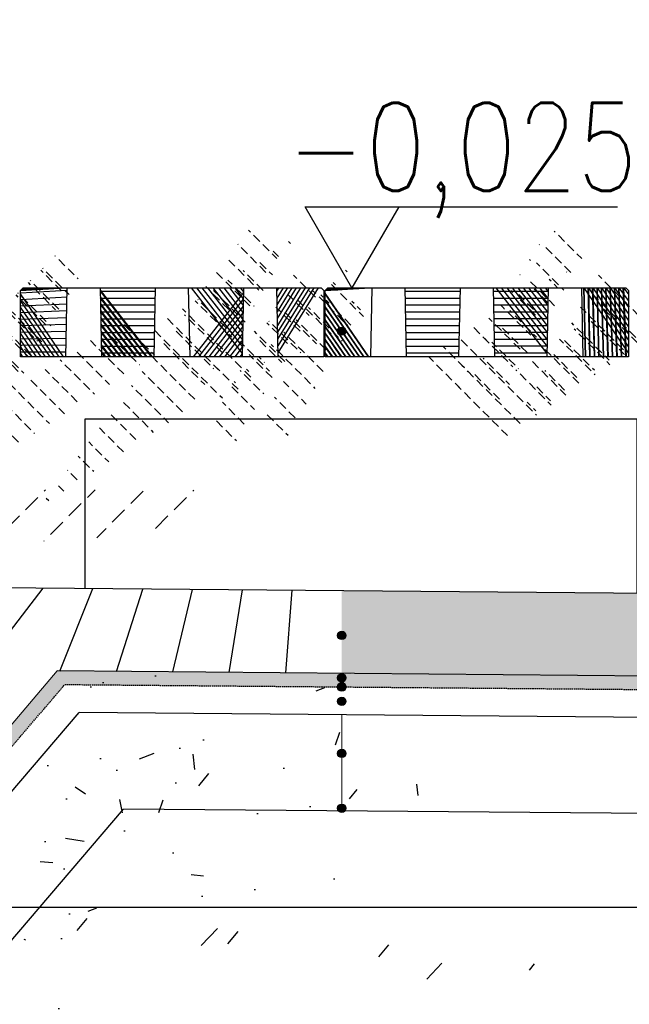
# Model space of a CAD drawing. Header units: centimetres. Extents: x 657501712 to 657529232, y 555122765 to 555182979.
# Tile 4 of 78: x 657502863 to 657503084, y 555123534 to 555123891. Entities that reach past the tile are written whole.
import ezdxf

# ---------------------------------------------------------------- set-up
doc = ezdxf.new("R2010")
doc.units = ezdxf.units.CM
doc.header["$LTSCALE"] = 0.1
doc.linetypes.add('ZKZOK_PW_06_00_300$0$DASHED', pattern=[0.75, 0.5, -0.25])
for name, color, linetype in [('xrefs', 7, 'Continuous'), ('ZKZOK_PW_06_00_300$0$A_GB_101T', 1, 'Continuous'), ('ZKZOK_PW_06_00_300$0$S_GB_102T', 2, 'Continuous'), ('ZKZOK_PW_06_00_300$0$S_GB_200L', 3, 'Continuous'), ('ZKZOK_PW_06_00_300$0$S_GB_300D', 1, 'Continuous'), ('ZKZOK_PW_06_00_300$0$S_GB_301D', 1, 'Continuous'), ('ZKZOK_PW_06_00_300$0$S_GB_303L', 3, 'Continuous'), ('ZKZOK_PW_06_00_300$0$S_GB_309H', 9, 'Continuous'), ('ZKZOK_PW_06_00_300$0$S_GB_309L', 9, 'Continuous'), ('ZKZOK_PW_06_00_300$0$S_GB_314L', 4, 'Continuous'), ('ZKZOK_PW_06_00_300$0$S_GB_402L', 2, 'Continuous'), ('ZKZOK_PW_06_00_300$0$S_GB_409L', 9, 'Continuous')]:
    doc.layers.add(name, color=color, linetype=linetype)
doc.styles.add('ZKZOK_PW_06_00_300$0$ROMANS', font='romans.shx', dxfattribs={"width": 0.8})
pattern_1 = [(135, (-539543.0126714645, -65452.06100205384), (-44.90128060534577, -44.90128060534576), []), (135, (-539543.0126714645, -65407.15970205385), (-44.90128060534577, -44.90128060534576), [31.75, -15.875])]
pattern_2 = [(135, (-587123.0382061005, -65723.45135498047), (-44.9012806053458, -44.90128060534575), []), (135, (-587123.0382061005, -65678.55005550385), (-44.9012806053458, -44.90128060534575), [31.75, -15.875])]
pattern_3 = [(135, (-588228.0382051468, -65723.45135498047), (-44.9012806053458, -44.90128060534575), []), (135, (-588228.0382061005, -65678.55005550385), (-44.9012806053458, -44.90128060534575), [31.75, -15.875])]
pattern_4 = [(135, (-587123.0382051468, -65723.45135498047), (-44.90128060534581, -44.90128060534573), []), (135, (-587123.0382061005, -65678.55005550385), (-44.90128060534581, -44.90128060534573), [31.75, -15.875])]
pattern_5 = [(135, (-588228.0382041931, -65723.45135498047), (-44.90128060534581, -44.90128060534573), []), (135, (-588228.0382061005, -65678.55005550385), (-44.90128060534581, -44.90128060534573), [31.75, -15.875])]

# ---------------------------------------------------------------- blocks, each defined once
blk = doc.blocks.new('ZKZOK_PW_06_00_300$0$A$C46AB2480')
at = {"layer": 'ZKZOK_PW_06_00_300$0$S_GB_309H'}
h = blk.add_hatch(dxfattribs=at)
h.set_pattern_fill('ANSI33', color=256, scale=10, angle=90, style=0)
h.set_pattern_definition(pattern_1)
h.paths.add_polyline_path([(169.9772207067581, 246.3903546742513), (10, 246.3903546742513), (0, 236.3903546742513), (0, -3.609645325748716), (164.9772207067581, -3.609645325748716)])
h = blk.add_hatch(dxfattribs=at)
h.set_pattern_fill('ANSI33', color=256, scale=10, angle=90, style=0)
h.set_pattern_definition(pattern_1)
h.paths.add_polyline_path([(489.9772207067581, 246.3903546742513), (290.0259400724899, 246.3903546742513), (295.0259400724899, -3.609645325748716), (484.9772207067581, -3.609645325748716)])
h = blk.add_hatch(dxfattribs=at)
h.set_pattern_fill('ANSI33', color=256, scale=10, angle=90, style=0)
h.set_pattern_definition(pattern_1)
h.paths.add_polyline_path([(804.9772207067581, -3.609645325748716), (809.9772207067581, 246.3903546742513), (610.0259400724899, 246.3903546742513), (615.0259400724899, -3.609645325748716)])
h = blk.add_hatch(dxfattribs=at)
h.set_pattern_fill('ANSI33', color=256, scale=10, angle=90, style=0)
h.set_pattern_definition(pattern_1)
h.paths.add_polyline_path([(935.0259400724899, -3.609645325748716), (1100, -3.609645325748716), (1100, 236.3903546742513), (1090, 246.3903546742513), (930.0259400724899, 246.3903546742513)])
at = {"layer": 'ZKZOK_PW_06_00_300$0$S_GB_200L', "color": 2}
blk.add_lwpolyline([(1100, -3.609645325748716), (0, -3.609645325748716), (0, 236.3903546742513), (10, 246.3903546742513), (1090, 246.3903546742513), (1100, 236.3903546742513)], close=True, dxfattribs=at)
at = {"layer": 'ZKZOK_PW_06_00_300$0$S_GB_402L'}
for p, q in [((164.9772207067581, -3.609645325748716), (169.9772207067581, 246.3903546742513)), ((295.0259400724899, -3.609645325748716), (290.0259400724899, 246.3903546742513)), ((484.9772207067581, -3.609645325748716), (489.9772207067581, 246.3903546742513)), ((615.0259400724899, -3.609645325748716), (610.0259400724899, 246.3903546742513)), ((804.9772207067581, -3.609645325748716), (809.9772207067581, 246.3903546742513)), ((935.0259400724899, -3.609645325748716), (930.0259400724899, 246.3903546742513))]:
    blk.add_line(p, q, dxfattribs=at)
blk = doc.blocks.new('wer')
at = {"layer": 'ZKZOK_PW_06_00_300$0$S_GB_309H'}
h = blk.add_hatch(dxfattribs=at)
h.set_pattern_fill('ANSI33', color=251, scale=20, angle=360, style=0)
h.set_pattern_definition([(44.99999999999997, (-606824.3806915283, -65723.45135498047), (-89.80256121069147, 89.80256121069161), []), (44.99999999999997, (-606734.5780916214, -65723.45135498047), (-89.80256121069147, 89.80256121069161), [63.5, -31.75])])
h.paths.add_polyline_path([(-48633.32567882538, 5000.000001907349), (-48633.32567882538, 5250.000001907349), (-50550.02553367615, 5250.000001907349), (-50550.02553367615, -346.9952535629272), (-50250.02553367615, -346.9950771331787), (-50250.02553272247, 5000.000001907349)])
h.paths.add_polyline_path([(-43614.0577545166, 5123.240466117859), (-43614.0577545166, 5250.000000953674), (-48623.14284229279, 5250.000001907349), (-48626.4540271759, 5000.000001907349), (-25250.02553367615, 5000.000001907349), (-25250.02553367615, 5900.000001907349), (-25550.02553367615, 5900.000000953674), (-25550.02553367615, 5250.000001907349), (-43295.50103855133, 5250.000000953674), (-43295.501039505, 5123.240466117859)])
h.paths.add_polyline_path([(-50550.02553367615, -1099.990693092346), (-50251.09885025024, -1099.990693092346), (-50250.02553367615, -1099.999998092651), (-50250.02553367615, -324.9999980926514), (-50550.02553367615, -370.3764896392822)])
h.paths.add_polyline_path([(-47520.00140953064, -1123.668215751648), (-47520.00140953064, -1423.59672832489), (-27180.91029548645, -1599.312512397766), (-27180.9102973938, -1299.999998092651)])
h = blk.add_hatch(dxfattribs=at)
h.set_pattern_fill('ANSI33', color=251, scale=10, angle=89.99999999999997, style=0)
h.set_pattern_definition(pattern_3)
h.paths.add_polyline_path([(-48515.04831314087, -24.99999809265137), (-48675.0255355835, -24.99999809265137), (-48685.02553367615, -34.99999809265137), (-48685.0255355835, -274.9999980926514), (-48520.04831314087, -274.9999980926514)])
h = blk.add_hatch(dxfattribs=at)
h.set_pattern_fill('ANSI33', color=251, scale=10, angle=89.99999999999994, style=0)
h.set_pattern_definition(pattern_5)
h.paths.add_polyline_path([(-48515.04831314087, -24.99999809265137), (-48675.02553367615, -24.99999809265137), (-48685.02553272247, -34.99999809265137), (-48685.02553367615, -274.9999980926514), (-48520.04831314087, -274.9999980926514)])
h = blk.add_hatch(dxfattribs=at)
h.set_pattern_fill('ANSI33', color=251, scale=10, angle=89.99999999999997, style=0)
h.set_pattern_definition(pattern_3)
h.paths.add_polyline_path([(-48195.04831314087, -24.99999809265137), (-48394.99959373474, -24.99999809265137), (-48389.99959373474, -274.9999980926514), (-48200.04831314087, -274.9999980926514)])
h = blk.add_hatch(dxfattribs=at)
h.set_pattern_fill('ANSI33', color=251, scale=10, angle=89.99999999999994, style=0)
h.set_pattern_definition(pattern_5)
h.paths.add_polyline_path([(-48195.04831218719, -24.99999809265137), (-48394.99959278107, -24.99999809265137), (-48389.99959278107, -274.9999980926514), (-48200.04831218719, -274.9999990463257)])
h = blk.add_hatch(dxfattribs=at)
h.set_pattern_fill('ANSI33', color=251, scale=10, angle=89.99999999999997, style=0)
h.set_pattern_definition(pattern_3)
h.paths.add_polyline_path([(-47880.04831314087, -274.9999980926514), (-47875.04831314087, -24.99999809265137), (-48074.99959564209, -24.99999809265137), (-48069.99959373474, -274.9999980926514)])
h = blk.add_hatch(dxfattribs=at)
h.set_pattern_fill('ANSI33', color=251, scale=10, angle=89.99999999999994, style=0)
h.set_pattern_definition(pattern_5)
h.paths.add_polyline_path([(-47880.04831218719, -274.9999980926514), (-47875.04831314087, -24.99999809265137), (-48074.99959564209, -24.99999713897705), (-48069.99959373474, -274.9999980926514)])
h = blk.add_hatch(dxfattribs=at)
h.set_pattern_fill('ANSI33', color=251, scale=10, angle=89.99999999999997, style=0)
h.set_pattern_definition(pattern_3)
h.paths.add_polyline_path([(-47749.99959564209, -274.9999980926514), (-47585.02553367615, -274.9999980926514), (-47585.02553367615, -34.99999809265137), (-47595.02553367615, -24.99999809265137), (-47754.99959373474, -24.99999809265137)])
h = blk.add_hatch(dxfattribs=at)
h.set_pattern_fill('ANSI33', color=251, scale=10, angle=89.99999999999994, style=0)
h.set_pattern_definition(pattern_5)
h.paths.add_polyline_path([(-47749.99959564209, -274.9999980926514), (-47585.02553272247, -274.9999980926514), (-47585.02553272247, -34.99999809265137), (-47595.02553367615, -24.99999809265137), (-47754.99959278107, -24.99999809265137)])
h = blk.add_hatch(dxfattribs=at)
h.set_pattern_fill('ANSI33', color=251, scale=10, angle=89.99999999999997, style=0)
h.set_pattern_definition(pattern_2)
h.paths.add_polyline_path([(-47410.04831314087, -24.99999809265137), (-47570.02553367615, -24.99999809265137), (-47580.0255355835, -34.99999809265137), (-47580.0255355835, -274.9999980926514), (-47415.04831314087, -274.9999980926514)])
h = blk.add_hatch(dxfattribs=at)
h.set_pattern_fill('ANSI33', color=251, scale=10, angle=89.99999999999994, style=0)
h.set_pattern_definition(pattern_4)
h.paths.add_polyline_path([(-47410.04831218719, -24.99999809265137), (-47570.02553272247, -24.99999809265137), (-47580.0255355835, -34.99999809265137), (-47580.0255355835, -274.9999980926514), (-47415.04831218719, -274.9999980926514)])
h = blk.add_hatch(dxfattribs=at)
h.set_pattern_fill('ANSI33', color=251, scale=10, angle=89.99999999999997, style=0)
h.set_pattern_definition(pattern_2)
h.paths.add_polyline_path([(-47090.04831314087, -24.99999809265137), (-47289.99959373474, -24.99999809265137), (-47284.99959373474, -274.9999980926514), (-47095.04831314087, -274.9999980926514)])
h = blk.add_hatch(dxfattribs=at)
h.set_pattern_fill('ANSI33', color=251, scale=10, angle=89.99999999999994, style=0)
h.set_pattern_definition(pattern_4)
h.paths.add_polyline_path([(-47090.04831218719, -24.99999809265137), (-47289.99959373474, -24.99999809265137), (-47284.99959278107, -274.9999980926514), (-47095.04831314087, -274.9999980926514)])
h = blk.add_hatch(dxfattribs=at)
h.set_pattern_fill('ANSI33', color=251, scale=10, angle=89.99999999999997, style=0)
h.set_pattern_definition(pattern_2)
h.paths.add_polyline_path([(-46775.04831314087, -274.9999980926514), (-46770.04831314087, -24.99999809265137), (-46969.99959373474, -24.99999809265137), (-46964.99959564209, -274.9999980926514)])
h = blk.add_hatch(dxfattribs=at)
h.set_pattern_fill('ANSI33', color=251, scale=10, angle=89.99999999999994, style=0)
h.set_pattern_definition(pattern_4)
h.paths.add_polyline_path([(-46775.04831314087, -274.9999971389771), (-46770.04831314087, -24.99999809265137), (-46969.99959182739, -24.99999809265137), (-46964.99959564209, -274.9999980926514)])
h = blk.add_hatch(dxfattribs=at)
h.set_pattern_fill('ANSI33', color=251, scale=10, angle=89.99999999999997, style=0)
h.set_pattern_definition(pattern_2)
h.paths.add_polyline_path([(-46644.99959373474, -274.9999980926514), (-46480.0255355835, -274.9999980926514), (-46480.0255355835, -34.99999809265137), (-46490.0255355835, -24.99999809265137), (-46649.99959373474, -24.99999809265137)])
h = blk.add_hatch(dxfattribs=at)
h.set_pattern_fill('ANSI33', color=251, scale=10, angle=89.99999999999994, style=0)
h.set_pattern_definition(pattern_4)
h.paths.add_polyline_path([(-46644.99959278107, -274.9999971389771), (-46480.0255355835, -274.9999980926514), (-46480.02553367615, -34.99999809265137), (-46490.02553367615, -24.99999809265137), (-46649.99959278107, -24.99999809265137)])
h = blk.add_hatch(color=251, dxfattribs=at)
h.dxf.hatch_style = 1
edge = h.paths.add_edge_path()
edge.add_arc((-47520.00141048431, -181.9932880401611), 15, 0, 360)
h = blk.add_hatch(color=251, dxfattribs=at)
h.dxf.hatch_style = 1
edge = h.paths.add_edge_path()
edge.add_arc((-47520.00140953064, -181.9932880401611), 15, 0, 360)
h = blk.add_hatch(dxfattribs=at)
h.set_pattern_fill('ANSI33', color=251, scale=20, angle=-2.067360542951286e-14, style=0)
h.set_pattern_definition([(44.99999999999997, (-606824.3806915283, -35883.3379535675), (-89.8025612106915, 89.8025612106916), []), (44.99999999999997, (-606734.5780916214, -35883.3379535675), (-89.8025612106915, 89.8025612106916), [63.5, -31.75])])
edge = h.paths.add_edge_path()
edge.add_line((-48551.25299358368, -1414.687421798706), (-47520.00140953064, -1423.596727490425))
edge.add_line((-47520.00140953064, -1423.59672832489), (-47520.00140929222, -1300.664038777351))
edge.add_arc((-47520.00140857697, -1285.664037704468), 14.99999942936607, 179.9999979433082, 269.99999743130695, ccw=False)
edge.add_arc((-47520.00140953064, -1285.664037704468), 14.99999929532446, 89.99999743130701, 180.0000010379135, ccw=False)
edge.add_line((-47520.00140857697, -1270.664037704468), (-47520.00140869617, -1123.585532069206))
edge.add_line((-47520.00140953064, -1123.585532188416), (-50251.10261142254, -1099.990692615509))
edge.add_line((-50251.10261154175, -1099.990693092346), (-50350.02553343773, -1099.990693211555))
edge.add_arc((-50400.02553272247, -1099.990694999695), 49.99999994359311, 270.00000052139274, 360.00000067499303, ccw=False)
edge.add_line((-50400.02553272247, -1149.990692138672), (-50400.02553331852, -2349.999997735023))
edge.add_line((-50400.02553367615, -2349.999998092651), (-49350.0255330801, -2349.999997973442))
edge.add_line((-49350.02553272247, -2349.999998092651), (-48551.2529938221, -1414.687421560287))
edge = h.paths.add_edge_path()
edge.add_arc((-50400.02552986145, -1099.990692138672), 50.00000115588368, 180.0000009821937, 269.9999986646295, ccw=False)
edge.add_line((-50450.02553367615, -1099.990692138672), (-50550.02553367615, -1099.99069237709))
edge.add_line((-50550.02553367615, -1099.990692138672), (-50550.02553331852, -1100.00041115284))
edge.add_line((-50550.02553272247, -1100.00041103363), (-50550.02553224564, -2349.999997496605))
edge.add_line((-50550.02553272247, -2349.999998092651), (-50400.02553355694, -2349.99999833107))
edge.add_line((-50400.02553367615, -2349.999998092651), (-50400.0255330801, -1149.9906924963))
h.paths.add_polyline_path([(-49792.23161315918, -1102.335152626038), (-49835.80025482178, -1101.958749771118), (-50210.80025482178, -1101.958749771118), (-50167.23161315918, -1102.335154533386)], flags=17)
h = blk.add_hatch(color=251, dxfattribs=at)
h.dxf.hatch_style = 1
edge = h.paths.add_edge_path()
edge.add_arc((-47520.00141048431, -1285.664038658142), 15, 0, 360)
h = blk.add_hatch(color=251, dxfattribs=at)
h.dxf.hatch_style = 1
edge = h.paths.add_edge_path()
edge.add_arc((-47520.00140953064, -1285.664038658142), 15, 0, 360)
h = blk.add_hatch(color=251, dxfattribs=at)
h.dxf.hatch_style = 1
edge = h.paths.add_edge_path()
edge.add_arc((-47520.00140953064, -1285.664037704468), 15, 0, 360)
h = blk.add_hatch(dxfattribs=at)
h.set_pattern_fill('DASH', color=251, scale=10, angle=44.99999999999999)
h.set_pattern_definition([(44.99999999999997, (-606824.3806915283, -35883.3379535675), (1.953992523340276e-14, 44.90128060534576), [31.75, -31.75])])
h.paths.add_polyline_path([(-50400.02553367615, -2349.999998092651), (-50550.02553272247, -2349.999998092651), (-50750.0255317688, -2349.999998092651), (-50750.02553272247, -2399.999998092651), (-50400.02553272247, -2399.999998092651)])
h.paths.add_polyline_path([(-48524.83613014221, -1464.917510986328), (-47534.99756240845, -1473.469036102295, -0.5009000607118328), (-47520.00140953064, -1454.697818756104, -0.4142135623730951), (-47535.00140953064, -1439.697818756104, -0.4142135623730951), (-47520.00140953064, -1424.697818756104), (-47520.00140953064, -1423.59672832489), (-48551.25299358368, -1414.687421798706), (-49350.02553272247, -2349.999998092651), (-50400.02553367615, -2349.999998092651), (-50400.02553272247, -2399.999998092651), (-49323.45327186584, -2399.999998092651)])
h.paths.add_polyline_path([(-43950.02553272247, -1454.43886756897), (-47519.8718252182, -1424.698378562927, -0.4116854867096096), (-47505.00140857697, -1439.697818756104, -0.4918983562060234), (-47520.00140953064, -1458.129385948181, -0.42595582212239), (-47505.01336097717, -1473.728079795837), (-43950.02553272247, -1504.440734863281)])
h.paths.add_polyline_path([(-43950.02553272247, -1454.43886756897), (-43950.02553272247, -1504.440734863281), (-37700.02553367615, -1558.436442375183), (-37700.02553272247, -1508.43457698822)])
h.paths.add_polyline_path([(-37700.02553272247, -1508.43457698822), (-37700.02553367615, -1558.436442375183), (-31700.02553272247, -1610.272324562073), (-31700.02553272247, -1560.270457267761)])
h.paths.add_polyline_path([(-31700.02553272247, -1560.270457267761), (-31700.02553272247, -1610.272324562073), (-27266.63091278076, -1648.573808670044, -0.00837076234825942), (-27276.01770591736, -1598.490846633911)])
h.paths.add_polyline_path([(-25400.02553272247, -1614.698132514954), (-27276.01770591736, -1598.490846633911, 0.008370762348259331), (-27266.63091278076, -1648.573808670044), (-25400.02553272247, -1664.699997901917)])
h.paths.add_polyline_path([(-25199.94203853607, -1616.42671585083), (-25400.02553272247, -1614.698132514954), (-25400.02553272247, -1664.699997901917), (-25199.94203948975, -1666.428583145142)])
h.paths.add_polyline_path([(-25049.94203853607, -1617.72261428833), (-25199.94203853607, -1616.42671585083), (-25199.94203948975, -1666.428583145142), (-25049.94203853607, -1667.724478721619)])
h = blk.add_hatch(color=251, dxfattribs=at)
h.dxf.hatch_style = 1
edge = h.paths.add_edge_path()
edge.add_arc((-47520.00140953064, -1439.697817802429), 15, 0, 360)
h = blk.add_hatch(color=251, dxfattribs=at)
h.dxf.hatch_style = 1
edge = h.paths.add_edge_path()
edge.add_arc((-47520.00141048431, -1471.737324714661), 15, 0, 360)
h = blk.add_hatch(color=251, dxfattribs=at)
h.dxf.hatch_style = 1
edge = h.paths.add_edge_path()
edge.add_arc((-47520.00140953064, -1471.737322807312), 15, 0, 360)
h = blk.add_hatch(color=251, dxfattribs=at)
h.dxf.hatch_style = 1
edge = h.paths.add_edge_path()
edge.add_arc((-47520.00140857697, -1473.129385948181), 15, 0, 360)
h = blk.add_hatch(color=251, dxfattribs=at)
h.dxf.hatch_style = 1
edge = h.paths.add_edge_path()
edge.add_arc((-47520.00140953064, -1524.730406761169), 15, 0, 360)
h = blk.add_hatch(dxfattribs=at)
h.set_pattern_fill('AR-CONC', color=251, scale=3, angle=-2.067360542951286e-14)
h.set_pattern_definition([(49.99999999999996, (-606824.3806915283, -35883.3379535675), (546.554006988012, -47.81725661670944), [57.15, -628.65]), (355, (-606824.3806915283, -35883.3379535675), (-105.7302642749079, 573.1705357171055), [45.72, -502.92175251]), (100.4514446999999, (-606778.8346700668, -35887.32271194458), (440.82374127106, 525.3532557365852), [48.57002639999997, -534.2707337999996]), (46.18419999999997, (-606824.3806915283, -35730.93795204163), (813.2371226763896, -126.1269837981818), [85.72499999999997, -942.9749999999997]), (96.63555760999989, (-606756.6109905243, -35741.44845294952), (712.2124021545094, 742.2783737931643), [72.85506942, -801.4068244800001]), (351.1841511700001, (-606824.3806915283, -35730.93795204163), (712.2124021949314, 742.2783737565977), [68.57990121, -754.37919576]), (20.99999999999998, (-606748.1806907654, -35769.0379524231), (454.8431738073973, -306.795594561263), [57.15000000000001, -628.6500000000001]), (326, (-606748.1806907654, -35769.0379524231), (185.4060850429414, 552.5638983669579), [45.72, -502.92]), (71.45144499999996, (-606710.2770938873, -35794.60425186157), (640.2492578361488, 245.7683066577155), [48.57002640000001, -534.2698128]), (37.49999999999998, (-606824.3806915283, -35883.3379535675), (9.265809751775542, 253.6651166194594), [0, -496.824, 0, -510.54, 0, -504.8250000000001]), (7.499999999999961, (-606824.3806915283, -35883.3379535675), (200.4589875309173, 300.5417244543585), [0, -291.0839999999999, 0, -485.394, 0, -192.405]), (327.4999999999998, (-606994.3066911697, -35883.33795261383), (406.7717855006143, -17.18623197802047), [0, -190.5, 0, -594.3600000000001, 0, -788.6700000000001]), (317.4999999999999, (-607070.506690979, -35883.3379535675), (444.3875441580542, 76.27947309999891), [0, -247.65, 0, -394.716, 0, -560.0699999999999])])
h.paths.add_polyline_path([(-47520.00140953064, -1573.602324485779), (-48471.8955783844, -1565.378612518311), (-49270.30875015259, -2499.999998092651), (-50400.02553272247, -2499.999998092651), (-50400.02553272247, -2849.999998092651), (-49108.97899913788, -2849.999998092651), (-48311.75883293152, -1915.365552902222), (-47520.00141048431, -1922.253675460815), (-47520.00140857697, -1728.663480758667, -0.4142135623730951), (-47535.00140857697, -1713.663480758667, -0.4142135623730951), (-47520.00140953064, -1698.663480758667)])
h.paths.add_polyline_path([(-50400.02553272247, -2499.999998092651), (-50750.02553272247, -2499.999998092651), (-50750.02553367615, -2849.999998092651), (-50400.02553272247, -2849.999998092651)])
h = blk.add_hatch(color=251, dxfattribs=at)
h.dxf.hatch_style = 1
edge = h.paths.add_edge_path()
edge.add_arc((-47520.00141048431, -1713.663480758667), 15, 0, 360)
h = blk.add_hatch(color=251, dxfattribs=at)
h.dxf.hatch_style = 1
edge = h.paths.add_edge_path()
edge.add_arc((-47520.00141048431, -1912.494449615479), 15, 0, 360)
h = blk.add_hatch(color=251, dxfattribs=at)
h.dxf.hatch_style = 1
edge = h.paths.add_edge_path()
edge.add_arc((-47520.00140953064, -1912.494449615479), 15, 0, 360)
at = {"layer": 'ZKZOK_PW_06_00_300$0$A_GB_101T', "color": 251}
for p, q in [((-47483.10346317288, -24.99999809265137), (-47653.0528303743, 269.3609194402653)), ((-47653.0528303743, 269.3609194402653), (-46520.17409145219, 269.3609194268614)), ((-47313.15409596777, 269.3609194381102), (-47483.10346317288, -24.99999809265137))]:
    blk.add_line(p, q, dxfattribs=at)
at = {"layer": 'ZKZOK_PW_06_00_300$0$S_GB_102T', "color": 251}
for centre in [(-47520.00141048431, -181.9932880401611), (-47520.00140953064, -181.9932880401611), (-47520.00141048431, -1285.664038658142), (-47520.00140953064, -1285.664038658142), (-47520.00140953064, -1285.664037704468), (-47520.00140953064, -1439.697817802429), (-47520.00141048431, -1471.737324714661), (-47520.00140953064, -1471.737322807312), (-47520.00140857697, -1473.129385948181), (-47520.00140953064, -1524.730406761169), (-47520.00141048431, -1713.663480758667), (-47520.00141048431, -1912.494449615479), (-47520.00140953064, -1912.494449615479)]:
    blk.add_circle(centre, 15, dxfattribs=at)
at = {"layer": 'ZKZOK_PW_06_00_300$0$S_GB_300D', "color": 251, "lineweight": 0}
for p in [(-50400.02553367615, -2272.499945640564), (-50400.02553272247, -2272.499945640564)]:
    blk.add_line(p, (-43950.02553367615, -2272.499946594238), dxfattribs=at)
at = {"layer": 'ZKZOK_PW_06_00_300$0$S_GB_301D', "color": 251, "lineweight": 0}
for p, q in [((-48551.25299358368, -1414.687421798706), (-49350.02553272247, -2349.999998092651)), ((-48551.25299453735, -1414.687421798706), (-49350.02553367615, -2349.999998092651)), ((-47520.00140857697, -1456.737324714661), (-47520.00140953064, -1423.59672832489)), ((-47520.00140953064, -1698.663480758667), (-47520.00140953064, -1573.602324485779)), ((-47520.00140953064, -1573.602324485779), (-47520.00140953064, -1698.663480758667)), ((-47520.00140953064, -1923.615386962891), (-47520.00140857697, -1728.663480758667)), ((-47520.00140857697, -1728.663480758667), (-47520.00140953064, -1923.615386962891))]:
    blk.add_line(p, q, dxfattribs=at)
for start, end in [(90, 180), (180, 270), (0, 90), (270, 0)]:
    blk.add_arc((-47520.00141048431, -1713.663480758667), 15, start, end, dxfattribs=at)
at = {"layer": 'ZKZOK_PW_06_00_300$0$S_GB_303L', "color": 251, "linetype": 'Continuous'}
for p, q in [((-27100.03780937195, -1299.999998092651), (-50250.0255355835, -1099.999998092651)), ((-27100.03780937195, -1299.999997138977), (-50250.0255355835, -1099.999998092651)), ((-25049.94203853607, -1617.72261428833), (-48551.25299358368, -1414.687421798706)), ((-25049.94203948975, -1617.72261428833), (-48551.25299453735, -1414.687421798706))]:
    blk.add_line(p, q, dxfattribs=at)
for points in [[(-48450.02553367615, -1115.550763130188), (-48450.02553367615, -499.7049980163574), (-46450.0255355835, -499.7049980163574), (-46450.0255355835, -1132.829388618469)], [(-48450.02553367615, -1115.550761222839), (-48450.02553272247, -499.7049980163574), (-46450.0255355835, -499.7049980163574), (-46450.0255355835, -1132.829388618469)]]:
    blk.add_lwpolyline(points, dxfattribs=at)
at = {"layer": 'ZKZOK_PW_06_00_300$0$S_GB_309L', "color": 251}
for p, q in [((-49270.30875015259, -2499.999998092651), (-48471.8955783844, -1565.378612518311)), ((-25026.55190467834, -1767.930286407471), (-48471.8955783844, -1565.378612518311)), ((-49108.97899913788, -2849.999998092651), (-48311.75883293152, -1915.365552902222)), ((-27939.9001083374, -2092.596453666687), (-48311.75883293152, -1915.365552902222))]:
    blk.add_line(p, q, dxfattribs=at)
at = {"layer": 'ZKZOK_PW_06_00_300$0$S_GB_314L', "color": 251, "linetype": 'ZKZOK_PW_06_00_300$0$DASHED', "ltscale": 100}
for p in [(-49323.45327186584, -2399.999998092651), (-24999.94203853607, -1668.156445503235)]:
    blk.add_line(p, (-48524.83613014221, -1464.917510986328), dxfattribs=at)
at = {"layer": 'ZKZOK_PW_06_00_300$0$S_GB_402L', "color": 251}
for p, q in [((-48520.04831314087, -274.9999980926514), (-48515.04831314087, -24.99999809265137)), ((-48520.04831314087, -274.9999980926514), (-48515.04831314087, -24.99999809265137)), ((-48389.99959373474, -274.9999980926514), (-48394.99959373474, -24.99999809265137)), ((-48389.99959278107, -274.9999980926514), (-48394.99959278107, -24.99999809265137)), ((-48200.04831314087, -274.9999980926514), (-48195.04831314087, -24.99999809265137)), ((-48200.04831218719, -274.9999990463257), (-48195.04831218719, -24.99999809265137)), ((-48069.99959373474, -274.9999980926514), (-48074.99959564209, -24.99999809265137)), ((-48069.99959373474, -274.9999980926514), (-48074.99959564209, -24.99999713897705)), ((-47880.04831314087, -274.9999980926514), (-47875.04831314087, -24.99999809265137)), ((-47880.04831218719, -274.9999980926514), (-47875.04831314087, -24.99999809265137)), ((-47749.99959564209, -274.9999980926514), (-47754.99959373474, -24.99999809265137)), ((-47749.99959564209, -274.9999980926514), (-47754.99959278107, -24.99999809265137)), ((-47415.04831314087, -274.9999980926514), (-47410.04831314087, -24.99999809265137)), ((-47415.04831218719, -274.9999980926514), (-47410.04831218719, -24.99999809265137)), ((-47284.99959373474, -274.9999980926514), (-47289.99959373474, -24.99999809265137)), ((-47284.99959278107, -274.9999980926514), (-47289.99959373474, -24.99999809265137)), ((-47095.04831314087, -274.9999980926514), (-47090.04831314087, -24.99999809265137)), ((-47095.04831314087, -274.9999980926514), (-47090.04831218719, -24.99999809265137)), ((-46964.99959564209, -274.9999980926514), (-46969.99959373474, -24.99999809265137)), ((-46964.99959564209, -274.9999980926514), (-46969.99959182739, -24.99999809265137)), ((-46775.04831314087, -274.9999980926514), (-46770.04831314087, -24.99999809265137)), ((-46775.04831314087, -274.9999971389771), (-46770.04831314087, -24.99999809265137)), ((-46644.99959373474, -274.9999980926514), (-46649.99959373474, -24.99999809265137)), ((-46644.99959278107, -274.9999971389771), (-46649.99959278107, -24.99999809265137))]:
    blk.add_line(p, q, dxfattribs=at)
for points in [[(-47585.02553367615, -274.9999980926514), (-48685.0255355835, -274.9999980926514), (-48685.02553367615, -34.99999809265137), (-48675.0255355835, -24.99999809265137), (-47595.02553367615, -24.99999809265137), (-47585.02553367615, -34.99999809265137)], [(-47585.02553272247, -274.9999980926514), (-48685.02553367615, -274.9999980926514), (-48685.02553272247, -34.99999809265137), (-48675.02553367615, -24.99999809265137), (-47595.02553367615, -24.99999809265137), (-47585.02553272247, -34.99999809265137)], [(-46480.0255355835, -274.9999980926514), (-47580.0255355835, -274.9999980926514), (-47580.0255355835, -34.99999809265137), (-47570.02553367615, -24.99999809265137), (-46490.0255355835, -24.99999809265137), (-46480.0255355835, -34.99999809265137)], [(-46480.0255355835, -274.9999980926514), (-47580.0255355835, -274.9999980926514), (-47580.0255355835, -34.99999809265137), (-47570.02553272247, -24.99999809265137), (-46490.02553367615, -24.99999809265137), (-46480.02553367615, -34.99999809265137)]]:
    blk.add_lwpolyline(points, close=True, dxfattribs=at)
at = {"layer": 'ZKZOK_PW_06_00_300$0$S_GB_409L', "color": 251, "linetype": 'Continuous'}
for p, q in [((-22675.89392662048, -2272.499945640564), (-54422.52548122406, -2272.499945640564)), ((-22675.89392566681, -2272.499945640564), (-54422.52548027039, -2272.499945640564))]:
    blk.add_line(p, q, dxfattribs=at)
at = {"layer": 'ZKZOK_PW_06_00_300$0$S_GB_309L', "color": 251}
for p in [(-48685.0255355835, -271.3903522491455), (-48685.0255355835, -271.3903522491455), (-47580.0255355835, -271.3903522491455), (-47580.02553367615, -271.3903522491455)]:
    blk.add_blockref('ZKZOK_PW_06_00_300$0$A$C46AB2480', p, dxfattribs=at)
at = {"layer": 'ZKZOK_PW_06_00_300$0$A_GB_101T', "color": 251, "style": 'ZKZOK_PW_06_00_300$0$ROMANS', "width": 0.8000000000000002}
blk.add_text('-0,025', height=319.9999999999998, dxfattribs=at).set_placement((-47719.83521652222, 326.5682716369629, -1.651726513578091e-05))

msp = doc.modelspace()

# ---------------------------------------------------------------- block references
at = {"layer": 'xrefs', "xscale": 0.1, "yscale": 0.1, "zscale": 0.1}
msp.add_blockref('wer', (657507732.19427, 555123796.7207938), dxfattribs=at)

doc.saveas('drawing.dxf')
